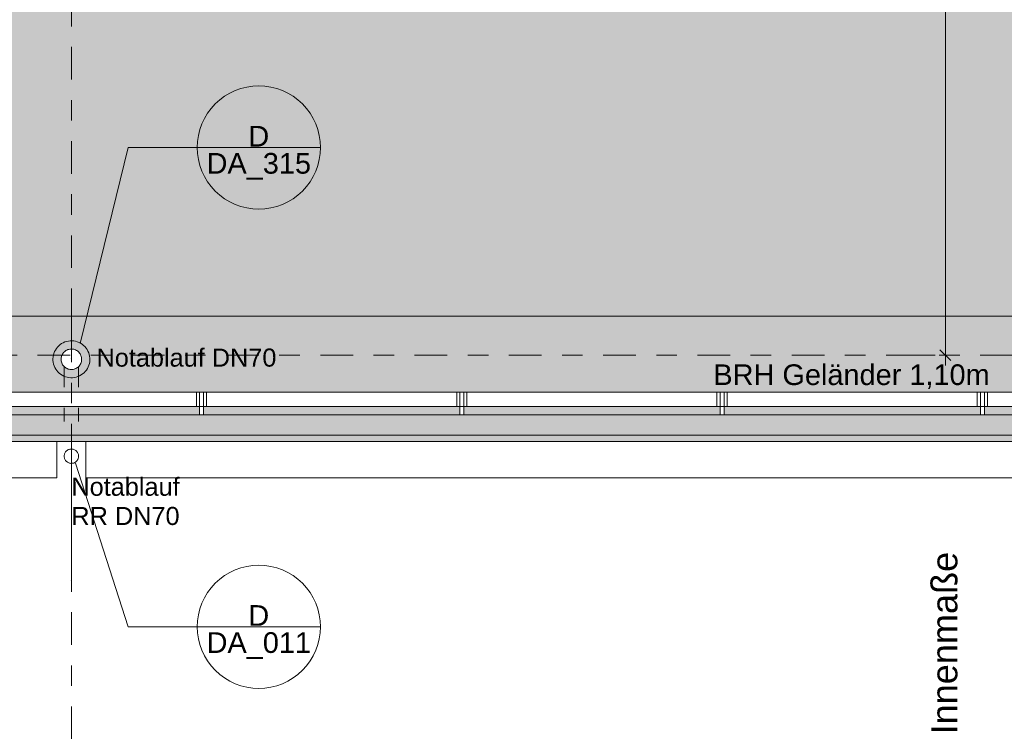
# Model space of a CAD drawing. Header units: metres. Extents: x -180 to 4, y -50 to 6.
# Tile 139 of 256: x -107.27 to -102.48, y -41.28 to -37.81. Entities that reach past the tile are written whole.
import ezdxf

# ---------------------------------------------------------------- set-up
doc = ezdxf.new("R2010")
doc.units = ezdxf.units.M
doc.header["$LTSCALE"] = 0.05
doc.header["$PDMODE"] = 1
doc.header["$PDSIZE"] = -2
doc.linetypes.add('Linienart-50', pattern=[2.116531, 1.058062, -1.058469])
doc.linetypes.add('Linienart-53', pattern=[5.291531, 3.175, -1.058062, 0.352704, -0.705764])
doc.layers.get('0').update_dxf_attribs({"lineweight": 25})
for name, color, linetype, lineweight, true_color in [('30 -33 Aussenwände- 7 Fassade_ Elemente', 7, 'Continuous', 9, 0x00aacc), ('30 -36 Dächer- 3 Dachbeläge', 7, 'Continuous', 15, 0x9999ff), ('30 -36 Dächer- 3 Dachbeläge Gründach', 250, 'Continuous', 9, 0x333333), ('30 -36 Dächer- 4 Dachbekleidungen', 7, 'Continuous', 9, 0xccccff), ('40 -41 Abwasser_Wasser_Gas- 1 Abwasser + sanitäre Anlagen', 7, 'Continuous', 9, 0xff6633), ('70 -72 Beschriftung- 1 Beschriftung allgemein', 7, 'Continuous', 9, 0xff6633), ('70 -72 Beschriftung- 7 Detailverweise', 7, 'Continuous', 9, 0x00dd00), ('70 -76 Bemaßung- 2 Allgemein', 7, 'Continuous', 5, 0x6666cc)]:
    doc.layers.add(name, color=color, linetype=linetype, lineweight=lineweight, true_color=true_color)
for name, color, linetype, lineweight in [('40 -41 Abwasser_Wasser_Gas- 2 Wasser-1', 7, 'Continuous', 15), ('70 -71 Achsen- 1 Gebäudeachsen', 7, 'Linienart-53', 18), ('Keine', 7, 'Continuous', 9)]:
    doc.layers.add(name, color=color, linetype=linetype, lineweight=lineweight)
doc.styles.add('Arial', font='arial.ttf')
doc.dimstyles.new('k+k 1_50', dxfattribs={"dimtxt": 0.100689, "dimasz": 0.05302, "dimexe": 0.05, "dimexo": 0.15, "dimgap": 0.01, "dimtad": 1, "dimdec": 3, "dimtxsty": 'Arial', "dimblk": 'VW_SLASH', "dimblk1": 'VW_SLASH', "dimblk2": 'VW_SLASH', "dimcen": 0, "dimdle": 0.05, "dimadec": 3, "dimazin": 0, "dimtfac": 0.75, "dimtdec": 3, "dimtix": 1, "dimtmove": 0, "dimatfit": 0, "dimldrblk": 'VW_SLASH-1', "dimfxl": 0.125, "dimfxlon": 1, "dimfrac": 2, "dimtolj": 1, "dimarcsym": 0})

# ---------------------------------------------------------------- blocks, each defined once
blk = doc.blocks.new('Gruppe-6670')
at = {"layer": '70 -72 Beschriftung- 1 Beschriftung allgemein', "insert": (-107.021, -40.0436), "char_height": 0.0881, "attachment_point": 1, "line_spacing_factor": 0.969685, "style": 'Arial'}
blk.add_mtext('Notablauf\\PRR DN70', dxfattribs=at)
at = {"color": 255}
blk.add_wipeout([(-106.9907, -39.9215), (-106.9891, -39.9246), (-106.9879, -39.9278), (-106.9869, -39.9311), (-106.9863, -39.9345), (-106.986, -39.9379), (-106.9861, -39.9413), (-106.9865, -39.9447), (-106.9872, -39.9481), (-106.9882, -39.9514), (-106.9896, -39.9545), (-106.9913, -39.9575), (-106.9932, -39.9603), (-106.9955, -39.963), (-106.9979, -39.9653), (-107.0006, -39.9675), (-107.0035, -39.9693), (-107.0066, -39.9709), (-107.0097, -39.9722), (-107.0131, -39.9731), (-107.0164, -39.9737), (-107.0199, -39.974), (-107.0233, -39.974), (-107.0267, -39.9736), (-107.0301, -39.9728), (-107.0333, -39.9718), (-107.0365, -39.9704), (-107.0395, -39.9688), (-107.0423, -39.9668), (-107.0449, -39.9646), (-107.0473, -39.9621), (-107.0494, -39.9594), (-107.0513, -39.9565), (-107.0529, -39.9535), (-107.0541, -39.9503), (-107.0551, -39.947), (-107.0557, -39.9436), (-107.056, -39.9402), (-107.0559, -39.9367), (-107.0555, -39.9333), (-107.0548, -39.93), (-107.0538, -39.9267), (-107.0524, -39.9236), (-107.0507, -39.9206), (-107.0488, -39.9177), (-107.0465, -39.9151), (-107.0441, -39.9127), (-107.0414, -39.9106), (-107.0385, -39.9087), (-107.0354, -39.9072), (-107.0323, -39.9059), (-107.0289, -39.9049), (-107.0256, -39.9043), (-107.0221, -39.9041), (-107.0187, -39.9041), (-107.0153, -39.9045), (-107.0119, -39.9052), (-107.0087, -39.9063), (-107.0055, -39.9076), (-107.0025, -39.9093), (-106.9997, -39.9113), (-106.9971, -39.9135), (-106.9947, -39.916), (-106.9926, -39.9186)], dxfattribs=at).dxf.layer = '40 -41 Abwasser_Wasser_Gas- 2 Wasser-1'
at = {"layer": '40 -41 Abwasser_Wasser_Gas- 2 Wasser-1'}
blk.add_line((-107.021, -39.939), (-107.021, -40.131), dxfattribs=at)
at = {"layer": '40 -41 Abwasser_Wasser_Gas- 2 Wasser-1', "flags": 128}
blk.add_lwpolyline([(-106.9907, -39.9215), (-106.9891, -39.9246), (-106.9879, -39.9278), (-106.9869, -39.9311), (-106.9863, -39.9345), (-106.986, -39.9379), (-106.9861, -39.9413), (-106.9865, -39.9447), (-106.9872, -39.9481), (-106.9882, -39.9514), (-106.9896, -39.9545), (-106.9913, -39.9575), (-106.9932, -39.9603), (-106.9955, -39.963), (-106.9979, -39.9653), (-107.0006, -39.9675), (-107.0035, -39.9693), (-107.0066, -39.9709), (-107.0097, -39.9722), (-107.0131, -39.9731), (-107.0164, -39.9737), (-107.0199, -39.974), (-107.0233, -39.974), (-107.0267, -39.9736), (-107.0301, -39.9728), (-107.0333, -39.9718), (-107.0365, -39.9704), (-107.0395, -39.9688), (-107.0423, -39.9668), (-107.0449, -39.9646), (-107.0473, -39.9621), (-107.0494, -39.9594), (-107.0513, -39.9565), (-107.0529, -39.9535), (-107.0541, -39.9503), (-107.0551, -39.947), (-107.0557, -39.9436), (-107.056, -39.9402), (-107.0559, -39.9367), (-107.0555, -39.9333), (-107.0548, -39.93), (-107.0538, -39.9267), (-107.0524, -39.9236), (-107.0507, -39.9206), (-107.0488, -39.9177), (-107.0465, -39.9151), (-107.0441, -39.9127), (-107.0414, -39.9106), (-107.0385, -39.9087), (-107.0354, -39.9072), (-107.0323, -39.9059), (-107.0289, -39.9049), (-107.0256, -39.9043), (-107.0221, -39.9041), (-107.0187, -39.9041), (-107.0153, -39.9045), (-107.0119, -39.9052), (-107.0087, -39.9063), (-107.0055, -39.9076), (-107.0025, -39.9093), (-106.9997, -39.9113), (-106.9971, -39.9135), (-106.9947, -39.916), (-106.9926, -39.9186)], close=True, dxfattribs=at)
blk = doc.blocks.new('Gruppe-6676')
at = {"layer": '70 -72 Beschriftung- 1 Beschriftung allgemein', "linetype": 'Continuous', "lineweight": 0}
blk.add_hatch(color=30, dxfattribs=at).paths.add_polyline_path([(-107.0201, -40.5453), (-107.021, -40.5485), (-107.0219, -40.5453)])
at = {"layer": '70 -72 Beschriftung- 1 Beschriftung allgemein', "lineweight": 5, "flags": 128}
blk.add_lwpolyline([(-107.0201, -40.5453), (-107.021, -40.5485), (-107.0219, -40.5453)], close=True, dxfattribs=at)
at = {"layer": '40 -41 Abwasser_Wasser_Gas- 2 Wasser-1', "color": 7}
blk.add_blockref('Gruppe-6670', (0, 0), dxfattribs=at)
at = {"layer": '70 -72 Beschriftung- 1 Beschriftung allgemein'}
blk.add_line((-107.021, -39.939), (-107.021, -40.5485), dxfattribs=at)
blk = doc.blocks.new('Gruppe-8312')
at = {"layer": '70 -72 Beschriftung- 1 Beschriftung allgemein', "insert": (-106.8988, -39.4148), "char_height": 0.088103, "attachment_point": 1, "line_spacing_factor": 0.969685, "style": 'Arial'}
blk.add_mtext('Notablauf DN70', dxfattribs=at)
at = {"color": 255}
blk.add_wipeout([(-106.9777, -39.492), (-106.9804, -39.4962), (-106.9834, -39.5), (-106.9868, -39.5035), (-106.9906, -39.5067), (-106.9946, -39.5095), (-106.9989, -39.5119), (-107.0034, -39.5138), (-107.0081, -39.5153), (-107.0129, -39.5164), (-107.0177, -39.5169), (-107.0226, -39.517), (-107.0275, -39.5166), (-107.0324, -39.5157), (-107.0371, -39.5144), (-107.0416, -39.5126), (-107.046, -39.5103), (-107.0501, -39.5077), (-107.054, -39.5046), (-107.0575, -39.5012), (-107.0607, -39.4975), (-107.0635, -39.4934), (-107.0658, -39.4892), (-107.0678, -39.4847), (-107.0693, -39.48), (-107.0703, -39.4752), (-107.0709, -39.4703), (-107.071, -39.4654), (-107.0706, -39.4605), (-107.0697, -39.4557), (-107.0683, -39.451), (-107.0665, -39.4464), (-107.0643, -39.442), (-107.0616, -39.4379), (-107.0586, -39.4341), (-107.0552, -39.4305), (-107.0514, -39.4274), (-107.0474, -39.4246), (-107.0431, -39.4222), (-107.0386, -39.4202), (-107.0339, -39.4187), (-107.0291, -39.4177), (-107.0243, -39.4171), (-107.0194, -39.4171), (-107.0145, -39.4175), (-107.0096, -39.4183), (-107.0049, -39.4197), (-107.0004, -39.4215), (-106.996, -39.4237), (-106.9919, -39.4264), (-106.988, -39.4294), (-106.9845, -39.4329), (-106.9813, -39.4366), (-106.9785, -39.4406), (-106.9762, -39.4449), (-106.9742, -39.4494), (-106.9727, -39.4541), (-106.9717, -39.4589), (-106.9711, -39.4638), (-106.971, -39.4687), (-106.9714, -39.4736), (-106.9723, -39.4784), (-106.9737, -39.4831), (-106.9755, -39.4877)], dxfattribs=at).dxf.layer = '40 -41 Abwasser_Wasser_Gas- 2 Wasser-1'
at = {"layer": '40 -41 Abwasser_Wasser_Gas- 1 Abwasser + sanitäre Anlagen', "linetype": 'Continuous', "lineweight": 0}
blk.add_hatch(color=30, dxfattribs=at).paths.add_polyline_path([(-107.0202, -39.464), (-107.021, -39.467), (-107.0218, -39.464)])
at = {"layer": '40 -41 Abwasser_Wasser_Gas- 1 Abwasser + sanitäre Anlagen', "linetype": 'Linienart-50'}
for p, q in [((-107.021, -39.2126), (-107.021, -39.467)), ((-107.056, -39.5027), (-107.056, -39.7704)), ((-106.986, -39.5027), (-106.986, -39.7704))]:
    blk.add_line(p, q, dxfattribs=at)
at = {"layer": '40 -41 Abwasser_Wasser_Gas- 1 Abwasser + sanitäre Anlagen', "lineweight": 5, "flags": 128}
blk.add_lwpolyline([(-107.0202, -39.464), (-107.021, -39.467), (-107.0218, -39.464)], close=True, dxfattribs=at)
at = {"layer": '40 -41 Abwasser_Wasser_Gas- 2 Wasser-1'}
blk.add_line((-107.021, -39.467), (-107.021, -39.275), dxfattribs=at)
at = {"layer": '40 -41 Abwasser_Wasser_Gas- 2 Wasser-1', "flags": 128}
for points in [[(-106.9431, -39.512), (-106.9478, -39.5195), (-106.9533, -39.5264), (-106.9595, -39.5327), (-106.9662, -39.5384), (-106.9735, -39.5435), (-106.9812, -39.5478), (-106.9893, -39.5513), (-106.9977, -39.554), (-107.0063, -39.5558), (-107.0151, -39.5568), (-107.0239, -39.557), (-107.0327, -39.5563), (-107.0414, -39.5547), (-107.0499, -39.5523), (-107.0581, -39.549), (-107.066, -39.545), (-107.0734, -39.5402), (-107.0803, -39.5347), (-107.0867, -39.5286), (-107.0924, -39.5218), (-107.0974, -39.5146), (-107.1017, -39.5068), (-107.1052, -39.4987), (-107.1079, -39.4903), (-107.1098, -39.4817), (-107.1108, -39.4729), (-107.111, -39.4641), (-107.1102, -39.4553), (-107.1086, -39.4466), (-107.1062, -39.4381), (-107.103, -39.4299), (-107.0989, -39.422), (-107.0942, -39.4146), (-107.0887, -39.4077), (-107.0825, -39.4014), (-107.0758, -39.3956), (-107.0685, -39.3906), (-107.0608, -39.3863), (-107.0527, -39.3828), (-107.0443, -39.3801), (-107.0357, -39.3782), (-107.0269, -39.3772), (-107.0181, -39.3771), (-107.0093, -39.3778), (-107.0006, -39.3794), (-106.9921, -39.3818), (-106.9839, -39.3851), (-106.976, -39.3891), (-106.9686, -39.3939), (-106.9617, -39.3994), (-106.9553, -39.4055), (-106.9496, -39.4123), (-106.9446, -39.4195), (-106.9403, -39.4272), (-106.9368, -39.4353), (-106.9341, -39.4437), (-106.9322, -39.4524), (-106.9312, -39.4612), (-106.931, -39.47), (-106.9318, -39.4788), (-106.9334, -39.4875), (-106.9358, -39.496), (-106.939, -39.5042)], [(-106.9777, -39.492), (-106.9804, -39.4962), (-106.9834, -39.5), (-106.9868, -39.5035), (-106.9906, -39.5067), (-106.9946, -39.5095), (-106.9989, -39.5119), (-107.0034, -39.5138), (-107.0081, -39.5153), (-107.0129, -39.5164), (-107.0177, -39.5169), (-107.0226, -39.517), (-107.0275, -39.5166), (-107.0324, -39.5157), (-107.0371, -39.5144), (-107.0416, -39.5126), (-107.046, -39.5103), (-107.0501, -39.5077), (-107.054, -39.5046), (-107.0575, -39.5012), (-107.0607, -39.4975), (-107.0635, -39.4934), (-107.0658, -39.4892), (-107.0678, -39.4847), (-107.0693, -39.48), (-107.0703, -39.4752), (-107.0709, -39.4703), (-107.071, -39.4654), (-107.0706, -39.4605), (-107.0697, -39.4557), (-107.0683, -39.451), (-107.0665, -39.4464), (-107.0643, -39.442), (-107.0616, -39.4379), (-107.0586, -39.4341), (-107.0552, -39.4305), (-107.0514, -39.4274), (-107.0474, -39.4246), (-107.0431, -39.4222), (-107.0386, -39.4202), (-107.0339, -39.4187), (-107.0291, -39.4177), (-107.0243, -39.4171), (-107.0194, -39.4171), (-107.0145, -39.4175), (-107.0096, -39.4183), (-107.0049, -39.4197), (-107.0004, -39.4215), (-106.996, -39.4237), (-106.9919, -39.4264), (-106.988, -39.4294), (-106.9845, -39.4329), (-106.9813, -39.4366), (-106.9785, -39.4406), (-106.9762, -39.4449), (-106.9742, -39.4494), (-106.9727, -39.4541), (-106.9717, -39.4589), (-106.9711, -39.4638), (-106.971, -39.4687), (-106.9714, -39.4736), (-106.9723, -39.4784), (-106.9737, -39.4831), (-106.9755, -39.4877)]]:
    blk.add_lwpolyline(points, close=True, dxfattribs=at)
blk = doc.blocks.new('Gruppe-8316')
at = {"layer": '70 -72 Beschriftung- 1 Beschriftung allgemein', "insert": (-107.021, -40.0436), "char_height": 0.0881, "attachment_point": 1, "line_spacing_factor": 0.969685, "style": 'Arial'}
blk.add_mtext('Notablauf\\PRR DN70', dxfattribs=at)
at = {"color": 255}
blk.add_wipeout([(-106.9907, -39.9215), (-106.9891, -39.9246), (-106.9879, -39.9278), (-106.9869, -39.9311), (-106.9863, -39.9345), (-106.986, -39.9379), (-106.9861, -39.9413), (-106.9865, -39.9447), (-106.9872, -39.9481), (-106.9882, -39.9514), (-106.9896, -39.9545), (-106.9913, -39.9575), (-106.9932, -39.9603), (-106.9955, -39.963), (-106.9979, -39.9653), (-107.0006, -39.9675), (-107.0035, -39.9693), (-107.0066, -39.9709), (-107.0097, -39.9722), (-107.0131, -39.9731), (-107.0164, -39.9737), (-107.0199, -39.974), (-107.0233, -39.974), (-107.0267, -39.9736), (-107.0301, -39.9728), (-107.0333, -39.9718), (-107.0365, -39.9704), (-107.0395, -39.9688), (-107.0423, -39.9668), (-107.0449, -39.9646), (-107.0473, -39.9621), (-107.0494, -39.9594), (-107.0513, -39.9565), (-107.0529, -39.9535), (-107.0541, -39.9503), (-107.0551, -39.947), (-107.0557, -39.9436), (-107.056, -39.9402), (-107.0559, -39.9367), (-107.0555, -39.9333), (-107.0548, -39.93), (-107.0538, -39.9267), (-107.0524, -39.9236), (-107.0507, -39.9206), (-107.0488, -39.9177), (-107.0465, -39.9151), (-107.0441, -39.9127), (-107.0414, -39.9106), (-107.0385, -39.9087), (-107.0354, -39.9072), (-107.0323, -39.9059), (-107.0289, -39.9049), (-107.0256, -39.9043), (-107.0221, -39.9041), (-107.0187, -39.9041), (-107.0153, -39.9045), (-107.0119, -39.9052), (-107.0087, -39.9063), (-107.0055, -39.9076), (-107.0025, -39.9093), (-106.9997, -39.9113), (-106.9971, -39.9135), (-106.9947, -39.916), (-106.9926, -39.9186)], dxfattribs=at).dxf.layer = '40 -41 Abwasser_Wasser_Gas- 2 Wasser-1'
at = {"layer": '40 -41 Abwasser_Wasser_Gas- 2 Wasser-1'}
blk.add_line((-107.021, -39.939), (-107.021, -40.131), dxfattribs=at)
at = {"layer": '40 -41 Abwasser_Wasser_Gas- 2 Wasser-1', "flags": 128}
blk.add_lwpolyline([(-106.9907, -39.9215), (-106.9891, -39.9246), (-106.9879, -39.9278), (-106.9869, -39.9311), (-106.9863, -39.9345), (-106.986, -39.9379), (-106.9861, -39.9413), (-106.9865, -39.9447), (-106.9872, -39.9481), (-106.9882, -39.9514), (-106.9896, -39.9545), (-106.9913, -39.9575), (-106.9932, -39.9603), (-106.9955, -39.963), (-106.9979, -39.9653), (-107.0006, -39.9675), (-107.0035, -39.9693), (-107.0066, -39.9709), (-107.0097, -39.9722), (-107.0131, -39.9731), (-107.0164, -39.9737), (-107.0199, -39.974), (-107.0233, -39.974), (-107.0267, -39.9736), (-107.0301, -39.9728), (-107.0333, -39.9718), (-107.0365, -39.9704), (-107.0395, -39.9688), (-107.0423, -39.9668), (-107.0449, -39.9646), (-107.0473, -39.9621), (-107.0494, -39.9594), (-107.0513, -39.9565), (-107.0529, -39.9535), (-107.0541, -39.9503), (-107.0551, -39.947), (-107.0557, -39.9436), (-107.056, -39.9402), (-107.0559, -39.9367), (-107.0555, -39.9333), (-107.0548, -39.93), (-107.0538, -39.9267), (-107.0524, -39.9236), (-107.0507, -39.9206), (-107.0488, -39.9177), (-107.0465, -39.9151), (-107.0441, -39.9127), (-107.0414, -39.9106), (-107.0385, -39.9087), (-107.0354, -39.9072), (-107.0323, -39.9059), (-107.0289, -39.9049), (-107.0256, -39.9043), (-107.0221, -39.9041), (-107.0187, -39.9041), (-107.0153, -39.9045), (-107.0119, -39.9052), (-107.0087, -39.9063), (-107.0055, -39.9076), (-107.0025, -39.9093), (-106.9997, -39.9113), (-106.9971, -39.9135), (-106.9947, -39.916), (-106.9926, -39.9186)], close=True, dxfattribs=at)
blk = doc.blocks.new('Gruppe-8387')
at = {"layer": '70 -72 Beschriftung- 7 Detailverweise'}
blk.add_line((0.935, 0), (0.335, 0), dxfattribs=at)
at = {"layer": '70 -72 Beschriftung- 7 Detailverweise', "flags": 128}
blk.add_lwpolyline([(0.935, 0), (0.9336, -0.0294), (0.9292, -0.0585), (0.9221, -0.0871), (0.9122, -0.1148), (0.8996, -0.1414), (0.8844, -0.1667), (0.8669, -0.1903), (0.8471, -0.2121), (0.8253, -0.2319), (0.8017, -0.2494), (0.7764, -0.2646), (0.7498, -0.2772), (0.7221, -0.2871), (0.6935, -0.2942), (0.6644, -0.2986), (0.635, -0.3), (0.6056, -0.2986), (0.5765, -0.2942), (0.5479, -0.2871), (0.5202, -0.2772), (0.4936, -0.2646), (0.4683, -0.2494), (0.4447, -0.2319), (0.4229, -0.2121), (0.4031, -0.1903), (0.3856, -0.1667), (0.3704, -0.1414), (0.3578, -0.1148), (0.3479, -0.0871), (0.3408, -0.0585), (0.3364, -0.0294), (0.335, 0), (0.3364, 0.0294), (0.3408, 0.0585), (0.3479, 0.0871), (0.3578, 0.1148), (0.3704, 0.1414), (0.3856, 0.1667), (0.4031, 0.1903), (0.4229, 0.2121), (0.4447, 0.2319), (0.4683, 0.2494), (0.4936, 0.2646), (0.5202, 0.2772), (0.5479, 0.2871), (0.5765, 0.2942), (0.6056, 0.2986), (0.635, 0.3), (0.6644, 0.2986), (0.6935, 0.2942), (0.7221, 0.2871), (0.7498, 0.2772), (0.7764, 0.2646), (0.8017, 0.2494), (0.8253, 0.2319), (0.8471, 0.2121), (0.8669, 0.1903), (0.8844, 0.1667), (0.8996, 0.1414), (0.9122, 0.1148), (0.9221, 0.0871), (0.9292, 0.0585), (0.9336, 0.0294)], close=True, dxfattribs=at)
at = {"layer": '70 -72 Beschriftung- 7 Detailverweise'}
blk.add_point((0.635, 0), dxfattribs=at)
at = {"layer": '70 -72 Beschriftung- 7 Detailverweise', "line_spacing_factor": 0.96878, "style": 'Arial'}
for s, insert, char_height, attachment_point in [('D', (0.635, 0.0046), 0.1007, 8), ('DA_011', (0.635, -0.0267), 0.10069, 2)]:
    blk.add_mtext(s, dxfattribs=dict(at, insert=insert, char_height=char_height, attachment_point=attachment_point))
blk = doc.blocks.new('Referenzmarkierung-93')
at = {"layer": '70 -72 Beschriftung- 7 Detailverweise', "transparency": 33554687}
for q in [(-0.2566, 0.7972), (0.635, 0)]:
    blk.add_line((0, 0), q, dxfattribs=at)
at = {"layer": '70 -72 Beschriftung- 7 Detailverweise', "color": 7, "transparency": 33554687}
blk.add_blockref('Gruppe-8387', (0, 0), dxfattribs=at)
blk = doc.blocks.new('Gruppe-8388')
at = {"layer": '70 -72 Beschriftung- 7 Detailverweise'}
blk.add_line((0.935, 0), (0.335, 0), dxfattribs=at)
at = {"layer": '70 -72 Beschriftung- 7 Detailverweise', "flags": 128}
blk.add_lwpolyline([(0.935, 0), (0.9336, -0.0294), (0.9292, -0.0585), (0.9221, -0.0871), (0.9122, -0.1148), (0.8996, -0.1414), (0.8844, -0.1667), (0.8669, -0.1903), (0.8471, -0.2121), (0.8253, -0.2319), (0.8017, -0.2494), (0.7764, -0.2646), (0.7498, -0.2772), (0.7221, -0.2871), (0.6935, -0.2942), (0.6644, -0.2986), (0.635, -0.3), (0.6056, -0.2986), (0.5765, -0.2942), (0.5479, -0.2871), (0.5202, -0.2772), (0.4936, -0.2646), (0.4683, -0.2494), (0.4447, -0.2319), (0.4229, -0.2121), (0.4031, -0.1903), (0.3856, -0.1667), (0.3704, -0.1414), (0.3578, -0.1148), (0.3479, -0.0871), (0.3408, -0.0585), (0.3364, -0.0294), (0.335, 0), (0.3364, 0.0294), (0.3408, 0.0585), (0.3479, 0.0871), (0.3578, 0.1148), (0.3704, 0.1414), (0.3856, 0.1667), (0.4031, 0.1903), (0.4229, 0.2121), (0.4447, 0.2319), (0.4683, 0.2494), (0.4936, 0.2646), (0.5202, 0.2772), (0.5479, 0.2871), (0.5765, 0.2942), (0.6056, 0.2986), (0.635, 0.3), (0.6644, 0.2986), (0.6935, 0.2942), (0.7221, 0.2871), (0.7498, 0.2772), (0.7764, 0.2646), (0.8017, 0.2494), (0.8253, 0.2319), (0.8471, 0.2121), (0.8669, 0.1903), (0.8844, 0.1667), (0.8996, 0.1414), (0.9122, 0.1148), (0.9221, 0.0871), (0.9292, 0.0585), (0.9336, 0.0294)], close=True, dxfattribs=at)
at = {"layer": '70 -72 Beschriftung- 7 Detailverweise'}
blk.add_point((0.635, 0), dxfattribs=at)
at = {"layer": '70 -72 Beschriftung- 7 Detailverweise', "line_spacing_factor": 0.96878, "style": 'Arial'}
for s, insert, char_height, attachment_point in [('D', (0.635, 0.0046), 0.1007, 8), ('DA_315', (0.635, -0.0267), 0.10069, 2)]:
    blk.add_mtext(s, dxfattribs=dict(at, insert=insert, char_height=char_height, attachment_point=attachment_point))
blk = doc.blocks.new('Referenzmarkierung-94')
at = {"layer": '70 -72 Beschriftung- 7 Detailverweise', "transparency": 33554687}
for q in [(-0.2346, -0.954), (0.635, 0)]:
    blk.add_line((0, 0), q, dxfattribs=at)
at = {"layer": '70 -72 Beschriftung- 7 Detailverweise', "color": 7, "transparency": 33554687}
blk.add_blockref('Gruppe-8388', (0, 0), dxfattribs=at)
blk = doc.blocks.new('Gruppe-8425')
at = {"layer": '70 -72 Beschriftung- 1 Beschriftung allgemein', "insert": (-103.8969, -39.4918), "char_height": 0.100689, "attachment_point": 1, "line_spacing_factor": 0.970891, "style": 'Arial'}
blk.add_mtext('BRH Geländer 1,10m', dxfattribs=at)
blk = doc.blocks.new('Gruppe-8596')
at = {"color": 255}
blk.add_wipeout([(-106.3977, -39.697), (-106.3977, -39.627), (-106.3777, -39.627), (-106.3777, -39.697)], dxfattribs=at).dxf.layer = '30 -36 Dächer- 4 Dachbekleidungen'
at = {"layer": '30 -36 Dächer- 4 Dachbekleidungen', "flags": 128}
for points in [[(-106.4127, -39.697), (-106.4127, -39.627), (-106.3977, -39.627)], [(-106.3977, -39.697), (-106.3977, -39.627), (-106.3777, -39.627), (-106.3777, -39.697)], [(-106.3627, -39.697), (-106.3627, -39.627), (-106.3777, -39.627)]]:
    blk.add_lwpolyline(points, dxfattribs=at)
at = {"color": 255}
blk.add_wipeout([(-106.3777, -39.737), (-106.3777, -39.697), (-106.3977, -39.697), (-106.3977, -39.737)], dxfattribs=at).dxf.layer = '30 -36 Dächer- 4 Dachbekleidungen'
at = {"layer": '30 -36 Dächer- 4 Dachbekleidungen', "flags": 128}
blk.add_lwpolyline([(-106.3777, -39.737), (-106.3777, -39.697), (-106.3977, -39.697), (-106.3977, -39.737)], close=True, dxfattribs=at)
blk = doc.blocks.new('Gruppe-8597')
at = {"color": 255}
blk.add_wipeout([(-105.131, -39.697), (-105.131, -39.627), (-105.111, -39.627), (-105.111, -39.697)], dxfattribs=at).dxf.layer = '30 -36 Dächer- 4 Dachbekleidungen'
at = {"layer": '30 -36 Dächer- 4 Dachbekleidungen', "flags": 128}
for points in [[(-105.146, -39.697), (-105.146, -39.627), (-105.131, -39.627)], [(-105.131, -39.697), (-105.131, -39.627), (-105.111, -39.627), (-105.111, -39.697)], [(-105.096, -39.697), (-105.096, -39.627), (-105.111, -39.627)]]:
    blk.add_lwpolyline(points, dxfattribs=at)
at = {"color": 255}
blk.add_wipeout([(-105.111, -39.737), (-105.111, -39.697), (-105.131, -39.697), (-105.131, -39.737)], dxfattribs=at).dxf.layer = '30 -36 Dächer- 4 Dachbekleidungen'
at = {"layer": '30 -36 Dächer- 4 Dachbekleidungen', "flags": 128}
blk.add_lwpolyline([(-105.111, -39.737), (-105.111, -39.697), (-105.131, -39.697), (-105.131, -39.737)], close=True, dxfattribs=at)
blk = doc.blocks.new('Gruppe-8598')
at = {"color": 255}
blk.add_wipeout([(-103.8643, -39.697), (-103.8643, -39.627), (-103.8443, -39.627), (-103.8443, -39.697)], dxfattribs=at).dxf.layer = '30 -36 Dächer- 4 Dachbekleidungen'
at = {"layer": '30 -36 Dächer- 4 Dachbekleidungen', "flags": 128}
for points in [[(-103.8793, -39.697), (-103.8793, -39.627), (-103.8643, -39.627)], [(-103.8643, -39.697), (-103.8643, -39.627), (-103.8443, -39.627), (-103.8443, -39.697)], [(-103.8293, -39.697), (-103.8293, -39.627), (-103.8443, -39.627)]]:
    blk.add_lwpolyline(points, dxfattribs=at)
at = {"color": 255}
blk.add_wipeout([(-103.8443, -39.737), (-103.8443, -39.697), (-103.8643, -39.697), (-103.8643, -39.737)], dxfattribs=at).dxf.layer = '30 -36 Dächer- 4 Dachbekleidungen'
at = {"layer": '30 -36 Dächer- 4 Dachbekleidungen', "flags": 128}
blk.add_lwpolyline([(-103.8443, -39.737), (-103.8443, -39.697), (-103.8643, -39.697), (-103.8643, -39.737)], close=True, dxfattribs=at)
blk = doc.blocks.new('Gruppe-8599')
at = {"color": 255}
blk.add_wipeout([(-102.5977, -39.697), (-102.5977, -39.627), (-102.5777, -39.627), (-102.5777, -39.697)], dxfattribs=at).dxf.layer = '30 -36 Dächer- 4 Dachbekleidungen'
at = {"layer": '30 -36 Dächer- 4 Dachbekleidungen', "flags": 128}
for points in [[(-102.6127, -39.697), (-102.6127, -39.627), (-102.5977, -39.627)], [(-102.5977, -39.697), (-102.5977, -39.627), (-102.5777, -39.627), (-102.5777, -39.697)], [(-102.5627, -39.697), (-102.5627, -39.627), (-102.5777, -39.627)]]:
    blk.add_lwpolyline(points, dxfattribs=at)
at = {"color": 255}
blk.add_wipeout([(-102.5777, -39.737), (-102.5777, -39.697), (-102.5977, -39.697), (-102.5977, -39.737)], dxfattribs=at).dxf.layer = '30 -36 Dächer- 4 Dachbekleidungen'
at = {"layer": '30 -36 Dächer- 4 Dachbekleidungen', "flags": 128}
blk.add_lwpolyline([(-102.5777, -39.737), (-102.5777, -39.697), (-102.5977, -39.697), (-102.5977, -39.737)], close=True, dxfattribs=at)
blk = doc.blocks.new('Gruppe-8878')
at = {"layer": '30 -36 Dächer- 3 Dachbeläge Gründach', "linetype": 'Continuous', "lineweight": 0, "true_color": 0xe7eedf, "transparency": 33554687}
blk.add_hatch(color=254, dxfattribs=at).paths.add_polyline_path([(-100.01799996, -31.79404198), (-100.01799996, -31.61704198), (-100.31099996, -31.61704198), (-100.31099996, -12.39704198), (-159.47099996, -12.39704198), (-159.47099996, -39.25704198), (-99.61099996, -39.25704198), (-99.61099996, -31.79404198)])
at = {"layer": '30 -36 Dächer- 3 Dachbeläge Gründach', "flags": 128}
blk.add_lwpolyline([(-100.01799996, -31.79404198), (-100.01799996, -31.61704198), (-100.31099996, -31.61704198), (-100.31099996, -12.39704198), (-159.47099996, -12.39704198), (-159.47099996, -39.25704198), (-99.61099996, -39.25704198), (-99.61099996, -31.79404198)], close=True, dxfattribs=at)
at = {"layer": '70 -72 Beschriftung- 7 Detailverweise', "transparency": 33554687}
blk.add_line((-106.7439069, -40.76956659), (-106.1089069, -40.76956659), dxfattribs=at)
at = {"layer": '70 -72 Beschriftung- 7 Detailverweise'}
blk.add_line((-105.8089069, -40.76956659), (-106.4089069, -40.76956659), dxfattribs=at)
at = {"layer": '70 -72 Beschriftung- 7 Detailverweise', "flags": 128}
blk.add_lwpolyline([(-105.8089069, -40.76956659), (-105.81035148, -40.79897173), (-105.81467132, -40.82809368), (-105.8218248, -40.85665199), (-105.83174304, -40.88437162), (-105.84433052, -40.91098561), (-105.85946602, -40.93623766), (-105.87700377, -40.95988457), (-105.89677487, -40.98169862), (-105.91858892, -41.00146972), (-105.94223583, -41.01900747), (-105.96748788, -41.03414297), (-105.99410187, -41.04673045), (-106.0218215, -41.05664869), (-106.0503798, -41.06380217), (-106.07950176, -41.06812201), (-106.1089069, -41.06956659), (-106.13831204, -41.06812201), (-106.167434, -41.06380217), (-106.1959923, -41.05664869), (-106.22371193, -41.04673045), (-106.25032592, -41.03414297), (-106.27557797, -41.01900747), (-106.29922489, -41.00146972), (-106.32103894, -40.98169862), (-106.34081004, -40.95988457), (-106.35834778, -40.93623766), (-106.37348328, -40.91098561), (-106.38607076, -40.88437162), (-106.395989, -40.85665199), (-106.40314249, -40.82809368), (-106.40746232, -40.79897173), (-106.4089069, -40.76956659), (-106.40746232, -40.74016145), (-106.40314249, -40.71103949), (-106.395989, -40.68248118), (-106.38607076, -40.65476156), (-106.37348328, -40.62814757), (-106.35834778, -40.60289552), (-106.34081004, -40.5792486), (-106.32103894, -40.55743455), (-106.29922489, -40.53766345), (-106.27557797, -40.5201257), (-106.25032592, -40.50499021), (-106.22371193, -40.49240273), (-106.1959923, -40.48248449), (-106.167434, -40.475331), (-106.13831204, -40.47101117), (-106.1089069, -40.46956659), (-106.07950176, -40.47101117), (-106.0503798, -40.475331), (-106.0218215, -40.48248449), (-105.99410187, -40.49240273), (-105.96748788, -40.50499021), (-105.94223583, -40.5201257), (-105.91858892, -40.53766345), (-105.89677487, -40.55743455), (-105.87700377, -40.5792486), (-105.85946602, -40.60289552), (-105.84433052, -40.62814757), (-105.83174304, -40.65476156), (-105.8218248, -40.68248118), (-105.81467132, -40.71103949), (-105.81035148, -40.74016145)], close=True, dxfattribs=at)
at = {"layer": '70 -72 Beschriftung- 7 Detailverweise'}
blk.add_point((-106.1089069, -40.76956659), dxfattribs=at)
at = {"layer": '70 -72 Beschriftung- 7 Detailverweise', "line_spacing_factor": 0.96878, "style": 'Arial'}
for s, insert, char_height, attachment_point in [('D', (-106.1089069, -40.76498048), 0.10068866, 8), ('DA_011', (-106.1089069, -40.79623071), 0.100688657, 2)]:
    blk.add_mtext(s, dxfattribs=dict(at, insert=insert, char_height=char_height, attachment_point=attachment_point))
at = {"color": 255}
for points in [[(-114.55099996, -39.86704198), (-107.09099996, -39.86704198), (-107.09099996, -40.04404198), (-114.55099996, -40.04404198)], [(-106.95099996, -39.86704198), (-99.49099996, -39.86704198), (-99.49099996, -40.04404198), (-106.95099996, -40.04404198)]]:
    blk.add_wipeout(points, dxfattribs=at).dxf.layer = '30 -33 Aussenwände- 7 Fassade_ Elemente'
at = {"layer": '30 -33 Aussenwände- 7 Fassade_ Elemente', "flags": 128}
for points in [[(-114.55099996, -39.86704198), (-107.09099996, -39.86704198), (-107.09099996, -40.04404198), (-114.55099996, -40.04404198)], [(-106.95099996, -39.86704198), (-99.49099996, -39.86704198), (-99.49099996, -40.04404198), (-106.95099996, -40.04404198)]]:
    blk.add_lwpolyline(points, close=True, dxfattribs=at)
at = {"color": 255, "linetype": 'Continuous', "lineweight": 9, "transparency": 33554687}
blk.add_wipeout([(-99.13099996, -31.79404198), (-99.13099996, -39.73704198), (-129.83124836, -39.73704198), (-129.83124836, -39.25704198), (-100.31099996, -39.25704198), (-100.31099996, -12.71704198), (-129.83124836, -12.71704198), (-129.83124836, -12.23704198), (-100.01799996, -12.23704198), (-100.01799996, -31.12704198), (-99.83999996, -31.12704198), (-99.83999996, -31.61604198), (-99.35099996, -31.61604198), (-99.35099996, -31.79404198)], dxfattribs=at).dxf.layer = '30 -36 Dächer- 3 Dachbeläge'
at = {"layer": '30 -36 Dächer- 3 Dachbeläge', "linetype": 'Continuous', "lineweight": 9, "transparency": 33554687}
h = blk.add_hatch(dxfattribs=at)
h.set_pattern_fill('{914A209A-ED12-11EE-87B6-5CE', style=0, pattern_type=2)
h.set_pattern_definition([(-22, (-91.4235, -34.937042), (-0.018555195, 0.04226461), [0.000625, -0.061875]), (14, (-91.415251, -34.959718), (-0.0371103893, -0.0278327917), [0.000625, -0.030625]), (-3.77456, (-91.474014, -34.97415), (-0.01958604, 0.065974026), [0.00028186, -0.093671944]), (-68, (-91.30392, -34.91024), (0.1926424, 0.04407994), [0.00028125, -0.09346875]), (96, (-91.437934, -35.001983), (-0.036105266, -0.06319548), [0.0005625, -0.0931875]), (132, (-91.4101, -34.97828), (0.040202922, 0.004123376), [0.0003125, -0.0621875]), (-17, (-91.442055, -34.96178), (0.0930531, 0.028928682), [0.000625, -0.061875]), (-145, (-91.4369, -34.956625), (0.06266964, -0.040092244), [0.000625, -0.061875]), (-137, (-91.45133, -34.953533), (0.049444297, -0.02123569), [0.000625, -0.061875])])
h.paths.add_polyline_path([(-100.01799996, -31.12704198), (-99.83999996, -31.12704198), (-99.83999996, -31.61604198), (-99.35099996, -31.61604198), (-99.35099996, -31.79404198), (-99.13099996, -31.79404198), (-99.13099996, -39.73704198), (-160.51099996, -39.73704198), (-160.51099996, -31.61704198), (-159.93099996, -31.61704198), (-159.93099996, -12.23704198), (-100.01799996, -12.23704198)])
h.paths.add_polyline_path([(-159.47099996, -39.25704198), (-100.31099996, -39.25704198), (-100.31099996, -12.71704198), (-159.47099996, -12.71704198)])
at = {"layer": '30 -36 Dächer- 3 Dachbeläge', "linetype": 'Continuous', "lineweight": 0}
blk.add_hatch(color=254, dxfattribs=at).paths.add_polyline_path([(-160.64099996, -31.58704198), (-160.64099996, -39.86704198), (-99.00099996, -39.86704198), (-99.00099996, -31.79404198), (-99.13099996, -31.79404198), (-99.13099996, -39.73704198), (-160.51099996, -39.73704198), (-160.51099996, -31.58704198)])
at = {"layer": '30 -36 Dächer- 3 Dachbeläge', "color": 161, "linetype": 'Continuous', "lineweight": 9, "true_color": 0x9999ff, "transparency": 33554687, "flags": 128}
for points in [[(-100.01799996, -31.12704198), (-99.83999996, -31.12704198), (-99.83999996, -31.61604198), (-99.35099996, -31.61604198), (-99.35099996, -31.79404198), (-99.13099996, -31.79404198), (-99.13099996, -39.73704198), (-160.51099996, -39.73704198), (-160.51099996, -31.61704198), (-159.93099996, -31.61704198), (-159.93099996, -12.23704198), (-100.01799996, -12.23704198)], [(-159.47099996, -39.25704198), (-100.31099996, -39.25704198), (-100.31099996, -12.71704198), (-159.47099996, -12.71704198)]]:
    blk.add_lwpolyline(points, close=True, dxfattribs=at)
at = {"layer": '30 -36 Dächer- 3 Dachbeläge', "flags": 128}
blk.add_lwpolyline([(-160.64099996, -31.58704198), (-160.64099996, -39.86704198), (-99.00099996, -39.86704198), (-99.00099996, -31.79404198), (-99.13099996, -31.79404198), (-99.13099996, -39.73704198), (-160.51099996, -39.73704198), (-160.51099996, -31.58704198)], dxfattribs=at)
at = {"layer": '40 -41 Abwasser_Wasser_Gas- 2 Wasser-1', "color": 7}
blk.add_blockref('Gruppe-8316', (0, 0), dxfattribs=at)
at = {"layer": '70 -72 Beschriftung- 7 Detailverweise', "transparency": 33554687}
blk.add_line((-106.7439069, -40.76956659), (-107.00053558, -39.9723514), dxfattribs=at)
at = {"layer": '70 -72 Beschriftung- 7 Detailverweise'}
blk.add_blockref('Referenzmarkierung-93', (-106.7439069, -40.76956659), dxfattribs=at)
at = {"color": 255}
blk.add_wipeout([(-160.47099996, -39.69704198), (-99.17099996, -39.69704198), (-99.17099996, -31.79404198), (-99.24099996, -31.79404198), (-99.24099996, -39.62704198), (-160.47099996, -39.62704198)], dxfattribs=at).dxf.layer = '30 -36 Dächer- 4 Dachbekleidungen'
at = {"layer": '30 -36 Dächer- 4 Dachbekleidungen', "flags": 128}
blk.add_lwpolyline([(-160.47099996, -39.69704198), (-99.17099996, -39.69704198), (-99.17099996, -31.79404198), (-99.24099996, -31.79404198), (-99.24099996, -39.62704198), (-160.47099996, -39.62704198)], close=True, dxfattribs=at)
at = {"layer": '70 -72 Beschriftung- 7 Detailverweise', "transparency": 33554687}
blk.add_line((-106.7439069, -38.43575908), (-106.1089069, -38.43575908), dxfattribs=at)
at = {"layer": '70 -72 Beschriftung- 7 Detailverweise'}
blk.add_line((-105.8089069, -38.43575908), (-106.4089069, -38.43575908), dxfattribs=at)
at = {"layer": '70 -72 Beschriftung- 7 Detailverweise', "flags": 128}
blk.add_lwpolyline([(-105.8089069, -38.43575908), (-105.81035148, -38.46516422), (-105.81467132, -38.49428618), (-105.8218248, -38.52284448), (-105.83174304, -38.55056411), (-105.84433052, -38.5771781), (-105.85946602, -38.60243015), (-105.87700377, -38.62607707), (-105.89677487, -38.64789112), (-105.91858892, -38.66766222), (-105.94223583, -38.68519997), (-105.96748788, -38.70033546), (-105.99410187, -38.71292294), (-106.0218215, -38.72284118), (-106.0503798, -38.72999467), (-106.07950176, -38.7343145), (-106.1089069, -38.73575908), (-106.13831204, -38.7343145), (-106.167434, -38.72999467), (-106.1959923, -38.72284118), (-106.22371193, -38.71292294), (-106.25032592, -38.70033546), (-106.27557797, -38.68519997), (-106.29922489, -38.66766222), (-106.32103894, -38.64789112), (-106.34081004, -38.62607707), (-106.35834778, -38.60243015), (-106.37348328, -38.5771781), (-106.38607076, -38.55056411), (-106.395989, -38.52284448), (-106.40314249, -38.49428618), (-106.40746232, -38.46516422), (-106.4089069, -38.43575908), (-106.40746232, -38.40635394), (-106.40314249, -38.37723198), (-106.395989, -38.34867368), (-106.38607076, -38.32095405), (-106.37348328, -38.29434006), (-106.35834778, -38.26908801), (-106.34081004, -38.2454411), (-106.32103894, -38.22362705), (-106.29922489, -38.20385595), (-106.27557797, -38.1863182), (-106.25032592, -38.1711827), (-106.22371193, -38.15859522), (-106.1959923, -38.14867698), (-106.167434, -38.1415235), (-106.13831204, -38.13720366), (-106.1089069, -38.13575908), (-106.07950176, -38.13720366), (-106.0503798, -38.1415235), (-106.0218215, -38.14867698), (-105.99410187, -38.15859522), (-105.96748788, -38.1711827), (-105.94223583, -38.1863182), (-105.91858892, -38.20385595), (-105.89677487, -38.22362705), (-105.87700377, -38.2454411), (-105.85946602, -38.26908801), (-105.84433052, -38.29434006), (-105.83174304, -38.32095405), (-105.8218248, -38.34867368), (-105.81467132, -38.37723198), (-105.81035148, -38.40635394)], close=True, dxfattribs=at)
at = {"layer": '70 -72 Beschriftung- 7 Detailverweise'}
blk.add_point((-106.1089069, -38.43575908), dxfattribs=at)
at = {"layer": '70 -72 Beschriftung- 1 Beschriftung allgemein', "color": 7}
blk.add_blockref('Gruppe-8425', (0, 0), dxfattribs=at)
at = {"layer": '70 -72 Beschriftung- 7 Detailverweise', "line_spacing_factor": 0.96878, "style": 'Arial'}
for s, insert, char_height, attachment_point in [('D', (-106.1089069, -38.43117297), 0.10068866, 8), ('DA_315', (-106.1089069, -38.4624232), 0.100688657, 2)]:
    blk.add_mtext(s, dxfattribs=dict(at, insert=insert, char_height=char_height, attachment_point=attachment_point))
at = {"layer": '40 -41 Abwasser_Wasser_Gas- 2 Wasser-1', "color": 7}
blk.add_blockref('Gruppe-8312', (0, 0), dxfattribs=at)
at = {"layer": '70 -72 Beschriftung- 1 Beschriftung allgemein', "color": 7}
for name in ['Gruppe-8597', 'Gruppe-8598', 'Gruppe-8599']:
    blk.add_blockref(name, (0, 0), dxfattribs=at)
at = {"layer": '70 -72 Beschriftung- 7 Detailverweise', "transparency": 33554687}
blk.add_line((-106.7439069, -38.43575908), (-106.97851691, -39.38978038), dxfattribs=at)
at = {"layer": '70 -72 Beschriftung- 1 Beschriftung allgemein', "color": 7}
blk.add_blockref('Gruppe-8596', (0, 0), dxfattribs=at)
at = {"layer": '70 -72 Beschriftung- 7 Detailverweise'}
blk.add_blockref('Referenzmarkierung-94', (-106.7439069, -38.43575908), dxfattribs=at)
blk = doc.blocks.new('_OG3_2D (2D)')
at = {"layer": '70 -72 Beschriftung- 1 Beschriftung allgemein', "color": 7}
blk.add_blockref('Gruppe-6676', (0, 0), dxfattribs=at)
at = {"layer": '30 -33 Aussenwände- 7 Fassade_ Elemente', "flags": 128}
blk.add_lwpolyline([(-99.03099996, -31.79404198), (-99.03099996, -39.83704198), (-160.61099996, -39.83704198), (-160.61099996, -31.58704198), (-160.81799996, -31.58704198)], dxfattribs=at)
at = {"layer": '70 -72 Beschriftung- 1 Beschriftung allgemein', "color": 7}
blk.add_blockref('Gruppe-8878', (0, 0), dxfattribs=at)
blk = doc.blocks.new('Gruppe-9172')
at = {"layer": '70 -72 Beschriftung- 1 Beschriftung allgemein', "transparency": 33554687, "insert": (-102.8355, -41.294), "char_height": 0.12586, "attachment_point": 1, "rotation": 90, "line_spacing_factor": 0.970891, "style": 'Arial'}
blk.add_mtext('Innenmaße', dxfattribs=at)
blk = doc.blocks.new('VW_SLASH')
at = {"color": 0, "linetype": 'ByBlock', "lineweight": -2, "transparency": 16777216}
blk.add_line((0.943, 0), (-1, 0), dxfattribs=at)
at = {"color": 0, "lineweight": 20, "transparency": 16777216, "flags": 128}
blk.add_lwpolyline([(0.5, 0.5), (-0.5, -0.5)], dxfattribs=at)
blk = doc.blocks.new('*D11471')
at = {"layer": '70 -76 Bemaßung- 2 Allgemein', "color": 0, "lineweight": -2}
for p, q in [((-107.221, -43.647), (-107.221, -43.822)), ((-107.021, -43.647), (-107.021, -43.822)), ((-107.074, -43.772), (-107.168, -43.772))]:
    blk.add_line(p, q, dxfattribs=at)
at = {"layer": 'Defpoints', "color": 0}
for p in [(-107.221, -11.497), (-107.021, -40.794), (-107.221, -43.772)]:
    blk.add_point(p, dxfattribs=at)
at = {"layer": '70 -76 Bemaßung- 2 Allgemein', "color": 0, "lineweight": -2, "xscale": 0.05302001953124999, "yscale": 0.05302001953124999, "zscale": 0.05302001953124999, "rotation": 180}
blk.add_blockref('VW_SLASH', (-107.221, -43.772), dxfattribs=at)
at = {"layer": '70 -76 Bemaßung- 2 Allgemein', "color": 0, "lineweight": -2, "xscale": 0.05302001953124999, "yscale": 0.05302001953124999, "zscale": 0.05302001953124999}
blk.add_blockref('VW_SLASH', (-107.021, -43.772), dxfattribs=at)
at = {"layer": '70 -76 Bemaßung- 2 Allgemein', "color": 0, "insert": (-107.121, -43.7106), "char_height": 0.10069, "attachment_point": 5, "style": 'Arial'}
blk.add_mtext('\\A1;20', dxfattribs=at)
blk = doc.blocks.new('VW_SLASH-1')
at = {"color": 0, "linetype": 'ByBlock', "lineweight": -2, "transparency": 16777216}
blk.add_line((0.943, 0), (-1, 0), dxfattribs=at)
at = {"color": 0, "lineweight": 5, "transparency": 16777216, "flags": 128}
blk.add_lwpolyline([(0.5, 0.5), (-0.5, -0.5)], dxfattribs=at)
blk = doc.blocks.new('*D11472')
at = {"layer": '70 -76 Bemaßung- 2 Allgemein', "color": 0, "lineweight": -2}
for p, q in [((-107.021, -43.647), (-107.021, -43.822)), ((-106.821, -43.647), (-106.821, -43.822)), ((-106.874, -43.772), (-106.968, -43.772))]:
    blk.add_line(p, q, dxfattribs=at)
at = {"layer": 'Defpoints', "color": 0}
for p in [(-106.821, -11.497), (-107.021, -40.794), (-107.021, -43.772)]:
    blk.add_point(p, dxfattribs=at)
at = {"layer": '70 -76 Bemaßung- 2 Allgemein', "color": 0, "lineweight": -2, "xscale": 0.05302001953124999, "yscale": 0.05302001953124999, "zscale": 0.05302001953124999, "rotation": 180}
blk.add_blockref('VW_SLASH', (-107.021, -43.772), dxfattribs=at)
at = {"layer": '70 -76 Bemaßung- 2 Allgemein', "color": 0, "lineweight": -2, "xscale": 0.05302001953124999, "yscale": 0.05302001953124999, "zscale": 0.05302001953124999}
blk.add_blockref('VW_SLASH', (-106.821, -43.772), dxfattribs=at)
at = {"layer": '70 -76 Bemaßung- 2 Allgemein', "color": 0, "insert": (-106.921, -43.7106), "char_height": 0.10069, "attachment_point": 5, "style": 'Arial'}
blk.add_mtext('\\A1;20', dxfattribs=at)
blk = doc.blocks.new('*D11537')
at = {"layer": '70 -76 Bemaßung- 2 Allgemein', "color": 0, "lineweight": -2}
for p, q in [((-102.918, -31.197), (-102.818, -31.197)), ((-102.768, -39.394), (-102.768, -31.2501)), ((-102.918, -39.447), (-102.818, -39.447))]:
    blk.add_line(p, q, dxfattribs=at)
at = {"layer": 'Defpoints', "color": 0}
for p in [(-102.768, -31.197), (-102.768, -31.197), (-102.768, -39.447)]:
    blk.add_point(p, dxfattribs=at)
at = {"layer": '70 -76 Bemaßung- 2 Allgemein', "color": 0, "lineweight": -2, "xscale": 0.05302001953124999, "yscale": 0.05302001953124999, "zscale": 0.05302001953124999}
for p, rotation in [((-102.768, -31.197), 90), ((-102.768, -39.447), 270)]:
    blk.add_blockref('VW_SLASH', p, dxfattribs=dict(at, rotation=rotation))
at = {"layer": '70 -76 Bemaßung- 2 Allgemein', "color": 0, "insert": (-102.8385, -35.322), "char_height": 0.10069, "attachment_point": 5, "rotation": 90, "style": 'Arial'}
blk.add_mtext('\\A1;8,25', dxfattribs=at)
blk = doc.blocks.new('_Achsen (3D)')
at = {"layer": '70 -71 Achsen- 1 Gebäudeachsen', "transparency": 33554687}
for p, q in [((-107.021, 3.8), (-107.021, -46.172)), ((-179.668, -39.447), (3.826, -39.447))]:
    blk.add_line(p, q, dxfattribs=at)
blk = doc.blocks.new('Gruppe-9731')
at = {"layer": '70 -76 Bemaßung- 2 Allgemein'}
for base, p1, p2, picture, middle in [((-107.22099996, -43.77204198), (-107.02099996, -40.79404198), (-107.22099996, -11.49704198), '*D11471', (-107.12099996, -43.71064042)), ((-107.02099996, -43.77204198), (-106.82099996, -11.49704198), (-107.02099996, -40.79404198), '*D11472', (-106.92099996, -43.71064042))]:
    dim = blk.add_linear_dim(base=base, p1=p1, p2=p2, text='20', dimstyle='k+k 1_50', override={"dimtxt": 0.100689, "dimgap": 0.01, "dimdec": 8, "dimpost": '<>', "dimtxsty": 'Arial', "dimtmove": 2}, dxfattribs=at)
    dim.commit()
    dim.dimension.update_dxf_attribs({"geometry": picture, "text_midpoint": middle})
blk = doc.blocks.new('Gruppe-9733')
at = {"layer": '70 -76 Bemaßung- 2 Allgemein'}
dim = blk.add_aligned_dim(p1=(-102.76799996, -39.44704198), p2=(-102.76799996, -31.19704198), distance=0, text='8,25', dimstyle='k+k 1_50', override={"dimtxt": 0.100689, "dimgap": 0.01, "dimdec": 8, "dimpost": '<>', "dimtxsty": 'Arial', "dimtmove": 2}, dxfattribs=at)
dim.commit()
dim.dimension.update_dxf_attribs({"geometry": '*D11537', "text_midpoint": (-102.8384635, -35.32204198)})
blk = doc.blocks.new('_OG3_2D Bemaßung_ Beschriftung (2D)')
at = {"layer": '70 -72 Beschriftung- 1 Beschriftung allgemein', "color": 7}
blk.add_blockref('Gruppe-9172', (0, 0), dxfattribs=at)
at = {"layer": '70 -76 Bemaßung- 2 Allgemein'}
for name in ['Gruppe-9733', 'Gruppe-9731']:
    blk.add_blockref(name, (0, 0), dxfattribs=at)

msp = doc.modelspace()

# ---------------------------------------------------------------- block references
at = {"layer": 'Keine', "color": 1}
msp.add_blockref('_OG3_2D (2D)', (0, 0), dxfattribs=at)

# ---------------------------------------------------------------- next in the draw order: block references
msp.add_blockref('_OG3_2D Bemaßung_ Beschriftung (2D)', (0, 0), dxfattribs=at)

# ---------------------------------------------------------------- next in the draw order: block references
msp.add_blockref('_Achsen (3D)', (0, 0), dxfattribs=at)

doc.saveas('drawing.dxf')
